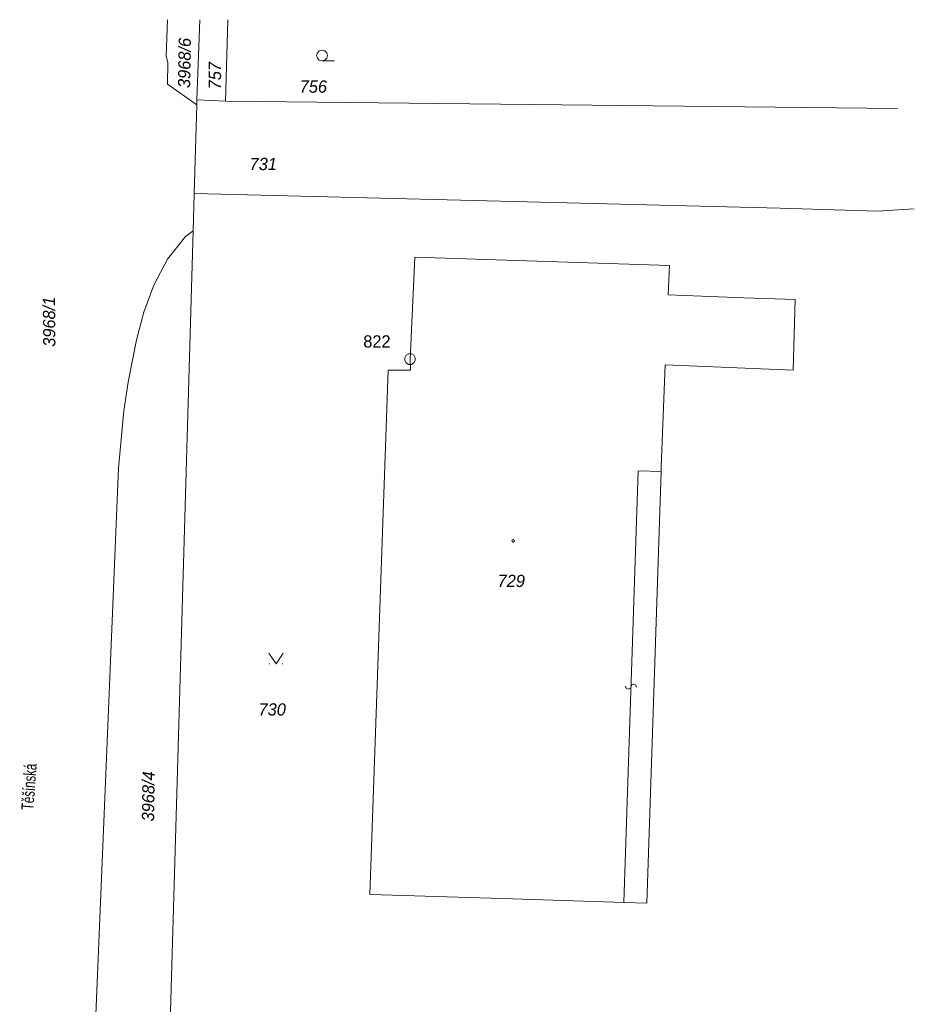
# Model space of a CAD drawing. Header units: metres. Extents: x -456675 to -456487, y -1112395 to -1112217.
# Tile 14 of 14: x -456553 to -456491, y -1112285 to -1112217. Entities that reach past the tile are written whole.
import ezdxf

# ---------------------------------------------------------------- set-up
doc = ezdxf.new("R2010")
doc.units = ezdxf.units.M
doc.header["$MEASUREMENT"] = 0
doc.layers.add('Katastralni_mapa', color=9, linetype='Continuous', lineweight=0)
doc.styles.add('Style-CS_italics', font='CS_italics.shx')
doc.styles.add('Style-CS_working', font='CS_working.shx')

# ---------------------------------------------------------------- blocks, each defined once
blk = doc.blocks.new('C1')
at = {"layer": 'Katastralni_mapa', "color": 9, "linetype": 'Continuous', "lineweight": 0, "flags": 128}
blk.add_lwpolyline([(0.0095, 0.036), (0.0265, 0.0265), (0.036, 0.0095), (0.036, -0.01), (0.0265, -0.027), (0.0095, -0.0365), (-0.01, -0.0365), (-0.027, -0.027), (-0.0365, -0.01), (-0.0365, 0.0095), (-0.027, 0.0265), (-0.01, 0.036)], close=True, dxfattribs=at)
blk.add_lwpolyline([(-0.0025, 0), (0.0025, 0)], dxfattribs=at)
blk = doc.blocks.new('C30')
at = {"layer": 'Katastralni_mapa', "color": 9, "linetype": 'Continuous', "lineweight": 0, "flags": 128}
blk.add_lwpolyline([(0, 0), (-0.019, 0.005), (-0.0325, 0.019), (-0.0375, 0.0375), (-0.0325, 0.056), (-0.019, 0.07), (0, 0.075), (0.019, 0.07), (0.0325, 0.056), (0.0375, 0.0375), (0.0325, 0.019), (0.019, 0.005), (0, 0), (0.0875, 0)], dxfattribs=at)
blk = doc.blocks.new('C40')
at = {"layer": 'Katastralni_mapa', "color": 9, "linetype": 'Continuous', "lineweight": 0, "flags": 128}
for points in [[(-0.05, 0.075), (0, 0), (0.05, 0.075)], [(-0.0475, 0), (-0.0425, 0)], [(0.0425, 0), (0.0475, 0)]]:
    blk.add_lwpolyline(points, dxfattribs=at)
blk = doc.blocks.new('C280')
at = {"layer": 'Katastralni_mapa', "color": 9, "linetype": 'Continuous', "lineweight": 0, "flags": 128}
blk.add_lwpolyline([(0, 0.0085), (0.005, 0.0075), (0.0075, 0.003), (0.0085, 0), (0.0075, -0.0045), (0.0035, -0.008), (0, -0.0085), (-0.0045, -0.007), (-0.0075, -0.004), (-0.0085, 0), (-0.0075, 0.0045), (-0.0035, 0.008)], close=True, dxfattribs=at)
blk = doc.blocks.new('C22')
at = {"layer": 'Katastralni_mapa', "color": 9, "linetype": 'Continuous', "lineweight": 0, "flags": 128}
blk.add_lwpolyline([(-0.0025, -0.0375), (0.0125, -0.0325), (0.0185, -0.017), (0.0115, -0.0035), (-0.0125, 0.005), (-0.0185, 0.019), (-0.0115, 0.0335), (0.0025, 0.0375)], dxfattribs=at)

msp = doc.modelspace()

# ---------------------------------------------------------------- linework, layer by layer
at = {"layer": 'Katastralni_mapa', "color": 9, "linetype": 'Continuous', "lineweight": 0, "flags": 128}
for points in [[(-456543.24, -1112219.08), (-456543.145, -1112216.561)], [(-456540.89, -1112216.561), (-456541.1, -1112222.11)], [(-456539.12, -1112222.21), (-456538.948, -1112216.561)], [(-456543.11, -1112219.54), (-456543.24, -1112219.08)], [(-456543.14, -1112221.03), (-456543.11, -1112219.54)], [(-456541.11, -1112222.47), (-456543.14, -1112221.03)], [(-456541.11, -1112222.47), (-456541.28, -1112228.61)], [(-456541.1, -1112222.11), (-456541.11, -1112222.47)], [(-456541.1, -1112222.11), (-456539.12, -1112222.21)], [(-456492.484, -1112222.723), (-456539.12, -1112222.21)], [(-456541.28, -1112228.61), (-456541.36, -1112231.22)], [(-456500.64, -1112229.63), (-456541.28, -1112228.61)], [(-456493.89, -1112229.84), (-456500.64, -1112229.63)], [(-456491.326, -1112229.677), (-456493.89, -1112229.84)], [(-456541.36, -1112231.22), (-456543.05, -1112289.34)], [(-456541.36, -1112231.22), (-456541.9, -1112231.6)], [(-456541.9, -1112231.6), (-456543.15, -1112233.17)], [(-456543.15, -1112233.17), (-456544.08, -1112234.97)], [(-456526.07, -1112235.05), (-456525.97, -1112233.03)], [(-456525.97, -1112233.03), (-456508.32, -1112233.62)], [(-456508.32, -1112233.62), (-456508.41, -1112235.65)], [(-456544.08, -1112234.97), (-456544.78, -1112236.85)], [(-456526.31, -1112240.11), (-456526.07, -1112235.05)], [(-456508.41, -1112235.65), (-456503.16, -1112235.85)], [(-456503.16, -1112235.85), (-456499.59, -1112235.98)], [(-456499.59, -1112235.98), (-456499.73, -1112240.88)], [(-456544.78, -1112236.85), (-456545.29, -1112238.78)], [(-456545.29, -1112238.78), (-456545.86, -1112241.72)], [(-456526.27, -1112240.89), (-456526.31, -1112240.11)], [(-456529.1, -1112277.27), (-456527.83, -1112240.88)], [(-456527.83, -1112240.88), (-456526.27, -1112240.89)], [(-456508.62, -1112240.5), (-456508.89, -1112247.61)], [(-456499.73, -1112240.88), (-456508.62, -1112240.5)], [(-456545.86, -1112241.72), (-456546.17, -1112243.69)], [(-456546.17, -1112243.69), (-456546.55, -1112247.69)], [(-456546.55, -1112247.69), (-456550.87, -1112351.98)], [(-456508.89, -1112247.61), (-456508.89, -1112247.91)], [(-456511.48, -1112277.81), (-456510.49, -1112247.86)], [(-456510.49, -1112247.86), (-456508.89, -1112247.91)], [(-456508.89, -1112247.91), (-456509.89, -1112277.87)], [(-456527.52, -1112277.3), (-456529.1, -1112277.27)], [(-456519.17, -1112277.56), (-456527.52, -1112277.3)], [(-456511.48, -1112277.81), (-456519.17, -1112277.56)], [(-456509.89, -1112277.87), (-456511.48, -1112277.81)]]:
    msp.add_lwpolyline(points, dxfattribs=at)

# ---------------------------------------------------------------- block references
at = {"layer": 'Katastralni_mapa', "color": 9, "linetype": 'Continuous', "lineweight": 0, "xscale": 10, "yscale": 10, "zscale": 10}
for name, p in [('C30', (-456532.42, -1112219.422)), ('C1', (-456526.31, -1112240.11)), ('C280', (-456519.162, -1112252.723)), ('C40', (-456535.609, -1112261.26))]:
    msp.add_blockref(name, p, dxfattribs=at)
at = {"layer": 'Katastralni_mapa', "color": 9, "linetype": 'Continuous', "lineweight": 0, "xscale": 10, "yscale": 10, "zscale": 10, "rotation": 268.0975712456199}
msp.add_blockref('C22', (-456510.985, -1112262.835), dxfattribs=at)

# ---------------------------------------------------------------- texts
at = {"layer": 'Katastralni_mapa', "color": 9, "linetype": 'Continuous', "lineweight": 0, "char_height": 0.85, "attachment_point": 8}
for s, insert, rotation, line_spacing_factor, style in [('3968/6', (-456541.529, -1112219.57), 89.09494, 0.763675, 'Style-CS_italics'), ('757', (-456539.414, -1112220.447), 90.01167, 0.763675, 'Style-CS_italics'), ('3968/1', (-456550.919, -1112237.516), 90.41274, 0.763675, 'Style-CS_italics'), ('\\H1.000000x;\\W0.700000;Těšínská', (-456552.317, -1112269.819), 85.88637, 0.749482, 'Style-CS_working'), ('3968/4', (-456544.036, -1112270.46), 89.09494, 0.763675, 'Style-CS_italics')]:
    msp.add_mtext(s, dxfattribs=dict(at, insert=insert, rotation=rotation, line_spacing_factor=line_spacing_factor, style=style))
for s, insert, line_spacing_factor, style in [('756', (-456533.022, -1112221.64), 0.763675, 'Style-CS_italics'), ('731', (-456536.498, -1112227.009), 0.763675, 'Style-CS_italics'), ('822', (-456528.609, -1112239.322), 0.749482, 'Style-CS_working'), ('729', (-456519.29, -1112255.938), 0.763675, 'Style-CS_italics'), ('730', (-456535.878, -1112264.857), 0.763675, 'Style-CS_italics')]:
    msp.add_mtext(s, dxfattribs=dict(at, insert=insert, line_spacing_factor=line_spacing_factor, style=style))

doc.saveas('drawing.dxf')
